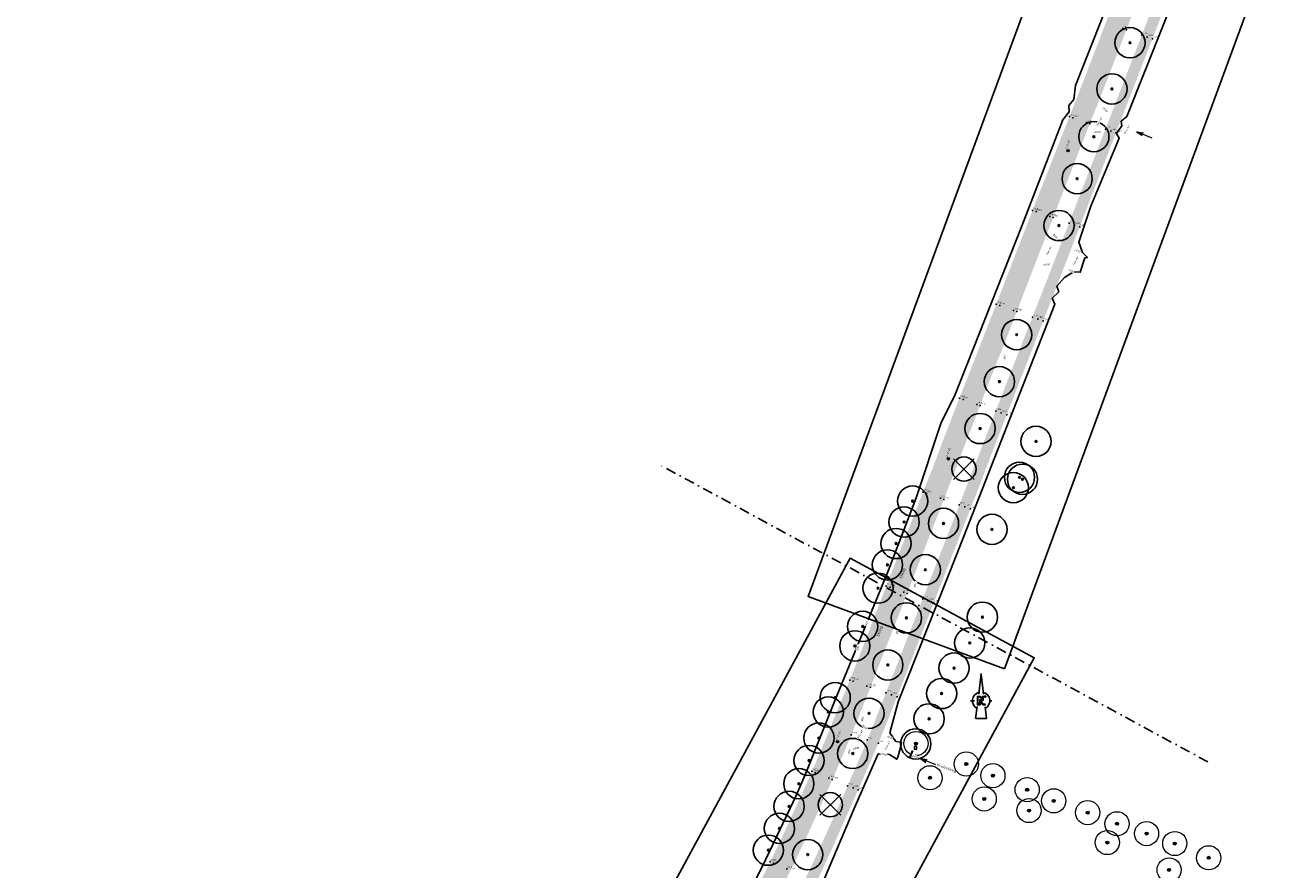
# Model space of a CAD drawing. Header units: metres. Extents: x 157686 to 160831, y 403691 to 406312.
# Tile 22 of 29: x 159733 to 160043, y 405219 to 405429. Entities that reach past the tile are written whole.
import ezdxf
from ezdxf.enums import TextEntityAlignment as Align

# ---------------------------------------------------------------- set-up
doc = ezdxf.new("R2010")
doc.units = ezdxf.units.M
doc.linetypes.add('DASHDOT2', pattern=[12.7, 6.35, -3.175, 0, -3.175])
doc.layers.get('Defpoints').update_dxf_attribs({"color": 171})
for name, color, linetype, lineweight in [('B-WE-GR-BOOM-S', 90, 'Continuous', 25), ('B-WE-GR-BOOM-S (ingemeten)', 90, 'Continuous', 25), ('B-WE-IE-MEUBILAIR_WEGMEUBILAIR_VERKEERSBORD-S', 7, 'Continuous', 25), ('B-WE-MO-ONDERZOEK_BORING-S-200', 30, 'Continuous', 18), ('B-WE-OG-HOOGTEPUNT-S', 7, 'Continuous', 25), ('B-WE-OG-HOOGTEPUNT-T18', 10, 'Continuous', 18), ('B-WE-OG-TOPOGRAFIE-T35', 7, 'Continuous', 35), ('B-WE-OG-TOPOGRAFIE_INRIT-G', 10, 'Continuous', 18), ('B-WE-VH-T25', 7, 'Continuous', 25), ('N-WE-VH-KANTVERHARDING-G', 7, 'Continuous', 30), ('V-WE-GR-BOOM-S (kwaliteit)', 20, 'Continuous', 25), ('X-XX-AL-BLADVERWIJZING_AS-G', 7, 'DASHDOT2', 25), ('X-XX-AL-ORIENTATIE-S', 7, 'Continuous', 25)]:
    doc.layers.add(name, color=color, linetype=linetype, lineweight=lineweight)
doc.layers.add('V-WE-VH-GESLOTENVERHARDING_ASFALT-A-200', color=7, linetype='Continuous', lineweight=18, true_color=0xcdcdcd)
doc.styles.add('NLCS-ISO', font='NLCS-ISO.TTF')
doc.styles.add('NLCS-ISO-M200-T25_CURSIEF', font='NLCS-ISO.TTF', dxfattribs={"oblique": 15, "height": 0.5})
doc.styles.add('NLCS-ISO-M200-T35', font='NLCS-ISO.TTF', dxfattribs={"height": 0.7})

# ---------------------------------------------------------------- blocks, each defined once
blk = doc.blocks.new('SGR-BOOM_GBKN-SO')
at = {"linetype": 'ByBlock', "lineweight": 18}
h = blk.add_hatch(color=0, dxfattribs=at)
h.dxf.hatch_style = 1
edge = h.paths.add_edge_path()
edge.add_arc((0, 0), 0.25, 0, 360)
at = {"color": 0, "linetype": 'ByBlock', "lineweight": 18}
for radius in [2, 0.25]:
    blk.add_circle((0, 0), radius, dxfattribs=at)
at = {"color": 0, "linetype": 'ByBlock', "lineweight": 18, "style": 'NLCS-ISO'}
blk.add_attdef('SOORT', (2.5, 0), '', height=1.5, dxfattribs=at)
blk = doc.blocks.new('SGR-BOOM_01')
at = {"ltscale": 0.1}
h = blk.add_hatch(color=256, dxfattribs=at)
edge = h.paths.add_edge_path()
edge.add_arc((0, 0), 0.15, 0, 360)
for radius in [2.5, 0.045]:
    blk.add_circle((0, 0), radius)
blk.add_circle((0, 0), 0.15, dxfattribs=at)
blk = doc.blocks.new('inrit')
at = {"linetype": 'Continuous'}
for p, q in [((0, 0), (4.06, 0)), ((4.06, 0), (2.53, 0.38)), ((2.53, 0.38), (2.97, 0)), ((4.06, 0), (2.53, -0.38)), ((2.53, -0.38), (2.97, 0))]:
    blk.add_line(p, q, dxfattribs=at)
blk = doc.blocks.new('Noordpijl Advin')
blk.add_hatch(color=256).paths.add_polyline_path([(2.18, 2.74), (0.92, 2.74), (0.92, 0.69), (-0.59, 2.74), (-2.32, 2.74), (-2.32, -2.44), (-0.56, -2.44), (-0.56, -0.24), (1.04, -2.44), (2.54, -2.44), (2.54, -2.17), (1.18, -2.17), (-0.83, 0.59), (-0.83, -2.17), (-2.05, -2.17), (-2.05, 2.47), (-0.72, 2.47), (0.91, 0.24), (1.19, 0.24), (1.19, 2.47), (2.18, 2.47, 5.532946)])
for p, q in [((0.03, 16.93), (-1.54, 4.14)), ((-2.5, -3.65), (-3.41, -11.07))]:
    blk.add_line(p, q)
for points in [[(-0.05, 16.28), (1.46, 4.17)], [(-5.42, 0), (-6.7, 0)], [(-5.42, 0), (-4.14, 0)], [(5.42, 0), (6.7, 0)], [(2.44, -3.69), (3.34, -10.91), (-3.39, -10.91)]]:
    blk.add_lwpolyline(points)
blk.add_lwpolyline([(2.18, 2.74), (0.92, 2.74), (0.92, 0.69), (-0.59, 2.74), (-2.32, 2.74), (-2.32, -2.44), (-0.56, -2.44), (-0.56, -0.24), (1.04, -2.44), (2.54, -2.44), (2.54, -2.17), (1.18, -2.17), (-0.83, 0.59), (-0.83, -2.17), (-2.05, -2.17), (-2.05, 2.47), (-0.72, 2.47), (0.91, 0.24), (1.19, 0.24), (1.19, 2.47), (2.18, 2.47), (2.18, 2.47, 5.532946)], format="xyb", close=True)
for start, end in [(105.04578, 240.95914), (300.17705, 74.04174)]:
    blk.add_arc((0, 0), 5.42, start, end)
for points in [[(-0.05, 16.28), (0.03, 16.93), (1.46, 4.17), (1.63, 4.11)], [(2.42, -3.7), (2.57, -3.59), (3.34, -10.91), (3.52, -11.07)], [(-3.41, -11.07), (-3.39, -10.91), (3.52, -11.07), (3.34, -10.91)]]:
    blk.add_solid(points)
blk = doc.blocks.new('SIE-WEG_VERKEERSBORD-SO')
at = {"color": 0, "linetype": 'ByBlock', "lineweight": 18}
blk.add_lwpolyline([(-1.125, -1.125), (1.125, -1.125), (1.125, 1.125), (-1.125, 1.125)], close=True, dxfattribs=at)
at = {"color": 0, "linetype": 'ByBlock', "lineweight": 18, "style": 'NLCS-ISO'}
blk.add_text('vb', height=1.5, dxfattribs=at).set_placement((0, 0), align=Align.MIDDLE_CENTER)
blk = doc.blocks.new('SOG-HOOGTEPUNT-SO')
for p, q in [((-0.5, 0), (0.5, 0)), ((0, 0.5), (0, -0.5))]:
    blk.add_line(p, q)
blk = doc.blocks.new('V-SGR-BOOM_02')
at = {"lineweight": -3}
for p, q in [((-4.29, 4.29), (4.29, -4.29)), ((4.29, 4.29), (-4.29, -4.29))]:
    blk.add_line(p, q, dxfattribs=at)
for radius in [5, 0.15]:
    blk.add_circle((0, 0), radius)
blk = doc.blocks.new('SMO-BODEM_BORING_VERHARDING-SO')
h = blk.add_hatch(color=256)
edge = h.paths.add_edge_path()
edge.add_arc((0, 0), 1.5, 0, 360)
blk.add_circle((0, 0), 1.5)
at = {"style": 'NLCS-ISO'}
blk.add_attdef('NR', (1.7, 1.5), '', height=2.5, dxfattribs=at)

msp = doc.modelspace()

# ---------------------------------------------------------------- hatches: boundary and pattern name
at = {"layer": 'V-WE-VH-GESLOTENVERHARDING_ASFALT-A-200', "true_color": 0x7d7d7d}
h = msp.add_hatch(color=8, dxfattribs=at)
h.dxf.hatch_style = 1
edge = h.paths.add_edge_path()
edge.add_line((159901.27, 405176.57), (159904.51, 405182.78))
edge.add_line((159904.51, 405182.78), (159907.74, 405188.97))
edge.add_line((159907.74, 405188.97), (159910.98, 405195.18))
edge.add_line((159910.98, 405195.18), (159912.76, 405198.63))
edge.add_line((159912.76, 405198.63), (159914.19, 405201.39))
edge.add_line((159914.19, 405201.39), (159915.73, 405204.39))
edge.add_line((159915.73, 405204.39), (159917.32, 405207.49))
edge.add_line((159917.32, 405207.49), (159918.68, 405210.18))
edge.add_line((159918.68, 405210.18), (159920.47, 405213.76))
edge.add_line((159920.47, 405213.76), (159921.97, 405216.76))
edge.add_line((159921.97, 405216.76), (159923.57, 405220.04))
edge.add_line((159923.57, 405220.04), (159924.98, 405222.94))
edge.add_line((159924.98, 405222.94), (159926.6, 405226.36))
edge.add_line((159926.6, 405226.36), (159928.19, 405229.8))
edge.add_line((159928.19, 405229.8), (159929.52, 405232.73))
edge.add_line((159929.52, 405232.73), (159930.9, 405235.82))
edge.add_line((159930.9, 405235.82), (159932.37, 405239.11))
edge.add_line((159932.37, 405239.11), (159933.77, 405242.3))
edge.add_line((159933.77, 405242.3), (159935.14, 405245.46))
edge.add_line((159935.14, 405245.46), (159936.45, 405248.55))
edge.add_line((159936.45, 405248.55), (159936.81, 405249.39))
edge.add_line((159936.81, 405249.39), (159937.94, 405252.11))
edge.add_line((159937.94, 405252.11), (159938.78, 405254.16))
edge.add_line((159938.78, 405254.16), (159939.59, 405256.16))
edge.add_line((159939.59, 405256.16), (159940.49, 405258.4))
edge.add_line((159940.49, 405258.4), (159943.08, 405264.92))
edge.add_line((159943.08, 405264.92), (159945.61, 405271.4))
edge.add_line((159945.61, 405271.4), (159948.17, 405277.93))
edge.add_line((159948.17, 405277.93), (159950.72, 405284.45))
edge.add_line((159950.72, 405284.45), (159953.25, 405290.93))
edge.add_line((159953.25, 405290.93), (159955.8, 405297.46))
edge.add_line((159955.8, 405297.46), (159958.35, 405303.97))
edge.add_line((159958.35, 405303.97), (159960.89, 405310.49))
edge.add_line((159960.89, 405310.49), (159963.42, 405317.04))
edge.add_line((159963.42, 405317.04), (159966.12, 405324.08))
edge.add_line((159966.12, 405324.08), (159968.52, 405330.28))
edge.add_line((159968.52, 405330.28), (159971.05, 405336.85))
edge.add_line((159971.05, 405336.85), (159973.6, 405343.39))
edge.add_line((159973.6, 405343.39), (159976.16, 405349.82))
edge.add_line((159976.16, 405349.82), (159978.71, 405356.35))
edge.add_line((159978.71, 405356.35), (159981.2, 405362.87))
edge.add_line((159981.2, 405362.87), (159983.74, 405369.43))
edge.add_line((159983.74, 405369.43), (159986.27, 405375.92))
edge.add_line((159986.27, 405375.92), (159988.82, 405382.49))
edge.add_line((159988.82, 405382.49), (159991.34, 405388.97))
edge.add_line((159991.34, 405388.97), (159993.89, 405395.51))
edge.add_line((159993.89, 405395.51), (159996.43, 405402.05))
edge.add_line((159996.43, 405402.05), (159999.04, 405408.54))
edge.add_line((159999.04, 405408.54), (160001.59, 405415.07))
edge.add_line((160001.59, 405415.07), (160004.11, 405421.6))
edge.add_line((160004.11, 405421.6), (160006.62, 405428.13))
edge.add_line((160006.62, 405428.13), (160009.14, 405434.67))
edge.add_line((160009.14, 405434.67), (160009.77, 405436.3))
edge.add_line((160009.77, 405436.3), (160004.65, 405438.01))
edge.add_line((160004.65, 405438.01), (160004.13, 405436.67))
edge.add_line((160004.13, 405436.67), (160001.6, 405430.12))
edge.add_line((160001.6, 405430.12), (159999.1, 405423.59))
edge.add_line((159999.1, 405423.59), (159996.57, 405417.06))
edge.add_line((159996.57, 405417.06), (159994.05, 405410.56))
edge.add_line((159994.05, 405410.56), (159991.48, 405403.99))
edge.add_line((159991.48, 405403.99), (159988.89, 405397.45))
edge.add_line((159988.89, 405397.45), (159986.35, 405390.98))
edge.add_line((159986.35, 405390.98), (159983.77, 405384.44))
edge.add_line((159983.77, 405384.44), (159981.23, 405377.9))
edge.add_line((159981.23, 405377.9), (159978.71, 405371.4))
edge.add_line((159978.71, 405371.4), (159976.17, 405364.82))
edge.add_line((159976.17, 405364.82), (159973.66, 405358.34))
edge.add_line((159973.66, 405358.34), (159971.12, 405351.86))
edge.add_line((159971.12, 405351.86), (159968.56, 405345.33))
edge.add_line((159968.56, 405345.33), (159966.01, 405338.8))
edge.add_line((159966.01, 405338.8), (159963.46, 405332.27))
edge.add_line((159963.46, 405332.27), (159960.99, 405325.9))
edge.add_line((159960.99, 405325.9), (159958.35, 405318.92))
edge.add_line((159958.35, 405318.92), (159955.75, 405312.35))
edge.add_line((159955.75, 405312.35), (159953.2, 405305.87))
edge.add_line((159953.2, 405305.87), (159950.67, 405299.41))
edge.add_line((159950.67, 405299.41), (159948.14, 405292.9))
edge.add_line((159948.14, 405292.9), (159945.61, 405286.41))
edge.add_line((159945.61, 405286.41), (159943.11, 405279.9))
edge.add_line((159943.11, 405279.9), (159940.61, 405273.36))
edge.add_line((159940.61, 405273.36), (159938.08, 405266.95))
edge.add_line((159938.08, 405266.95), (159935.43, 405260.52))
edge.add_line((159935.43, 405260.52), (159934.26, 405257.67))
edge.add_line((159934.26, 405257.67), (159932.75, 405253.97))
edge.add_line((159932.75, 405253.97), (159931.42, 405250.73))
edge.add_line((159931.42, 405250.73), (159930.06, 405247.46))
edge.add_line((159930.06, 405247.46), (159928.89, 405244.71))
edge.add_line((159928.89, 405244.71), (159927.43, 405241.39))
edge.add_line((159927.43, 405241.39), (159925.95, 405238.1))
edge.add_line((159925.95, 405238.1), (159924.61, 405235.13))
edge.add_line((159924.61, 405235.13), (159923.17, 405232.01))
edge.add_line((159923.17, 405232.01), (159921.61, 405228.62))
edge.add_line((159921.61, 405228.62), (159920.06, 405225.33))
edge.add_line((159920.06, 405225.33), (159918.62, 405222.32))
edge.add_line((159918.62, 405222.32), (159916.99, 405219))
edge.add_line((159916.99, 405219), (159915.52, 405216.02))
edge.add_line((159915.52, 405216.02), (159913.74, 405212.52))
edge.add_line((159913.74, 405212.52), (159912.36, 405209.8))
edge.add_line((159912.36, 405209.8), (159910.73, 405206.62))
edge.add_line((159910.73, 405206.62), (159909.37, 405203.95))
edge.add_line((159909.37, 405203.95), (159907.82, 405200.93))
edge.add_line((159907.82, 405200.93), (159906.18, 405197.74))
edge.add_line((159906.18, 405197.74), (159902.96, 405191.5))
edge.add_line((159902.96, 405191.5), (159899.78, 405185.36))
edge.add_line((159899.78, 405185.36), (159896.53, 405179.14))
edge.add_line((159896.53, 405179.14), (159893.29, 405172.92))
edge.add_line((159893.29, 405172.92), (159890.06, 405166.78))
edge.add_line((159890.06, 405166.78), (159886.76, 405160.5))
edge.add_line((159886.76, 405160.5), (159883.5, 405154.33))
edge.add_line((159883.5, 405154.33), (159881.72, 405150.97))
edge.add_line((159881.72, 405150.97), (159880.22, 405148.13))
edge.add_line((159880.22, 405148.13), (159878.5, 405144.9))
edge.add_line((159878.5, 405144.9), (159876.95, 405141.97))
edge.add_line((159876.95, 405141.97), (159873.64, 405135.81))
edge.add_line((159873.64, 405135.81), (159870.28, 405129.57))
edge.add_line((159870.28, 405129.57), (159866.97, 405123.44))
edge.add_line((159866.97, 405123.44), (159863.64, 405117.25))
edge.add_line((159863.64, 405117.25), (159860.33, 405111.1))
edge.add_line((159860.33, 405111.1), (159857, 405104.91))
edge.add_line((159857, 405104.91), (159853.69, 405098.74))
edge.add_line((159853.69, 405098.74), (159850.42, 405092.64))
edge.add_line((159850.42, 405092.64), (159847.1, 405086.44))
edge.add_line((159847.1, 405086.44), (159843.81, 405080.26))
edge.add_line((159843.81, 405080.26), (159840.55, 405074.12))
edge.add_line((159840.55, 405074.12), (159837.24, 405067.91))
edge.add_line((159837.24, 405067.91), (159833.95, 405061.75))
edge.add_line((159833.95, 405061.75), (159830.72, 405055.68))
edge.add_line((159830.72, 405055.68), (159829.04, 405052.51))
edge.add_line((159829.04, 405052.51), (159827.43, 405049.48))
edge.add_line((159827.43, 405049.48), (159824.11, 405043.25))
edge.add_line((159824.11, 405043.25), (159820.83, 405037.09))
edge.add_line((159820.83, 405037.09), (159819.52, 405034.64))
edge.add_line((159819.52, 405034.64), (159819.13, 405033.91))
edge.add_line((159819.13, 405033.91), (159818.28, 405032.33))
edge.add_line((159818.28, 405032.33), (159817.53, 405030.92))
edge.add_line((159817.53, 405030.92), (159816.98, 405029.85))
edge.add_line((159816.98, 405029.85), (159816.1, 405028.9))
edge.add_line((159816.1, 405028.9), (159815.13, 405028.38))
edge.add_line((159815.13, 405028.38), (159813.63, 405027.8))
edge.add_line((159813.63, 405027.8), (159812.38, 405027.61))
edge.add_line((159812.38, 405027.61), (159811.53, 405027.62))
edge.add_line((159811.53, 405027.62), (159810.54, 405027.69))
edge.add_line((159810.54, 405027.69), (159809.41, 405027.82))
edge.add_line((159809.41, 405027.82), (159807.59, 405028.77))
edge.add_line((159807.59, 405028.77), (159804.56, 405030.53))
edge.add_line((159804.56, 405030.53), (159801.74, 405026.69))
edge.add_line((159801.74, 405026.69), (159805.1, 405024.25))
edge.add_arc((159795.22, 405011.65), 16.01, 35.2017, 51.8893, ccw=False)
edge.add_line((159808.3, 405020.88), (159808.72, 405019.88))
edge.add_line((159808.72, 405019.88), (159808.99, 405018.91))
edge.add_line((159808.99, 405018.91), (159809.24, 405017.49))
edge.add_line((159809.24, 405017.49), (159809.27, 405016.1))
edge.add_line((159809.27, 405016.1), (159809.05, 405015.23))
edge.add_line((159809.05, 405015.23), (159808.63, 405014.36))
edge.add_line((159808.63, 405014.36), (159807.59, 405012.36))
edge.add_line((159807.59, 405012.36), (159806.05, 405009.5))
edge.add_line((159806.05, 405009.5), (159804.26, 405006.22))
edge.add_line((159804.26, 405006.22), (159800.85, 405000.11))
edge.add_line((159800.85, 405000.11), (159799.21, 404997.3))
edge.add_line((159799.21, 404997.3), (159797.24, 404994.1))
edge.add_line((159797.24, 404994.1), (159795.54, 404991.4))
edge.add_line((159795.54, 404991.4), (159793.49, 404988.18))
edge.add_line((159793.49, 404988.18), (159792.33, 404986.47))
edge.add_line((159792.33, 404986.47), (159790.88, 404984.44))
edge.add_line((159790.88, 404984.44), (159789.43, 404982.53))
edge.add_line((159789.43, 404982.53), (159786.42, 404979.03))
edge.add_line((159786.42, 404979.03), (159784.41, 404976.75))
edge.add_line((159784.41, 404976.75), (159782.77, 404974.97))
edge.add_line((159782.77, 404974.97), (159781.31, 404973.41))
edge.add_line((159781.31, 404973.41), (159780.03, 404972.08))
edge.add_line((159780.03, 404972.08), (159778.66, 404970.75))
edge.add_line((159778.66, 404970.75), (159777.48, 404969.61))
edge.add_line((159777.48, 404969.61), (159777.41, 404969.54))
edge.add_line((159777.41, 404969.54), (159776, 404968.22))
edge.add_line((159776, 404968.22), (159775.58, 404967.82))
edge.add_line((159775.58, 404967.82), (159774.96, 404967.24))
edge.add_line((159774.96, 404967.24), (159774.4, 404966.71))
edge.add_line((159774.4, 404966.71), (159772.59, 404965.04))
edge.add_line((159772.59, 404965.04), (159770.61, 404963.23))
edge.add_line((159770.61, 404963.23), (159766.72, 404959.73))
edge.add_line((159766.72, 404959.73), (159762.84, 404956.28))
edge.add_line((159762.84, 404956.28), (159760.33, 404954.09))
edge.add_line((159760.33, 404954.09), (159756.33, 404950.57))
edge.add_line((159756.33, 404950.57), (159754.14, 404948.65))
edge.add_line((159754.14, 404948.65), (159751.74, 404946.55))
edge.add_line((159751.74, 404946.55), (159747.19, 404942.53))
edge.add_line((159747.19, 404942.53), (159743.47, 404939.21))
edge.add_line((159743.47, 404939.21), (159741.02, 404937.01))
edge.add_line((159741.02, 404937.01), (159738.31, 404934.53))
edge.add_line((159738.31, 404934.53), (159735.66, 404932.05))
edge.add_line((159735.66, 404932.05), (159733.86, 404930.34))
edge.add_line((159733.86, 404930.34), (159733.17, 404929.68))
edge.add_line((159733.17, 404929.68), (159736.75, 404925.55))
edge.add_line((159736.75, 404925.55), (159737.51, 404926.28))
edge.add_line((159737.51, 404926.28), (159739.38, 404928.08))
edge.add_line((159739.38, 404928.08), (159741.94, 404930.45))
edge.add_line((159741.94, 404930.45), (159745.01, 404933.21))
edge.add_line((159745.01, 404933.21), (159747.39, 404935.33))
edge.add_line((159747.39, 404935.33), (159748.72, 404936.51))
edge.add_line((159748.72, 404936.51), (159751.01, 404938.53))
edge.add_line((159751.01, 404938.53), (159755.6, 404942.51))
edge.add_line((159755.6, 404942.51), (159760.21, 404946.5))
edge.add_line((159760.21, 404946.5), (159764.37, 404950.1))
edge.add_line((159764.37, 404950.1), (159766.98, 404952.42))
edge.add_line((159766.98, 404952.42), (159770.59, 404955.66))
edge.add_line((159770.59, 404955.66), (159774.54, 404959.2))
edge.add_line((159774.54, 404959.2), (159776.42, 404960.88))
edge.add_line((159776.42, 404960.88), (159778.33, 404962.58))
edge.add_line((159778.33, 404962.58), (159778.58, 404962.82))
edge.add_line((159778.58, 404962.82), (159779.4, 404963.54))
edge.add_line((159779.4, 404963.54), (159780.93, 404964.92))
edge.add_line((159780.93, 404964.92), (159781.43, 404965.37))
edge.add_line((159781.43, 404965.37), (159782.3, 404966.16))
edge.add_line((159782.3, 404966.16), (159783.25, 404966.66))
edge.add_line((159783.25, 404966.66), (159784.27, 404966.98))
edge.add_line((159784.27, 404966.98), (159785.97, 404967.16))
edge.add_line((159785.97, 404967.16), (159787.85, 404967.06))
edge.add_line((159787.85, 404967.06), (159789.13, 404966.75))
edge.add_line((159789.13, 404966.75), (159790.26, 404965.97))
edge.add_line((159790.26, 404965.97), (159791.42, 404965.02))
edge.add_line((159791.42, 404965.02), (159792.79, 404963.81))
edge.add_line((159792.79, 404963.81), (159795.75, 404966.84))
edge.add_line((159795.75, 404966.84), (159795.46, 404967.31))
edge.add_line((159795.46, 404967.31), (159795.01, 404968.04))
edge.add_line((159795.01, 404968.04), (159794.33, 404969.33))
edge.add_line((159794.33, 404969.33), (159793.59, 404970.82))
edge.add_line((159793.59, 404970.82), (159793.42, 404971.69))
edge.add_line((159793.42, 404971.69), (159793.31, 404973.12))
edge.add_line((159793.31, 404973.12), (159793.33, 404974.41))
edge.add_line((159793.33, 404974.41), (159793.42, 404975.19))
edge.add_line((159793.42, 404975.19), (159793.51, 404975.94))
edge.add_line((159793.51, 404975.94), (159793.75, 404977.35))
edge.add_line((159793.75, 404977.35), (159793.99, 404978.23))
edge.add_line((159793.99, 404978.23), (159794.86, 404979.6))
edge.add_line((159794.86, 404979.6), (159796.49, 404981.93))
edge.add_line((159796.49, 404981.93), (159797.62, 404983.62))
edge.add_line((159797.62, 404983.62), (159798.73, 404985.35))
edge.add_line((159798.73, 404985.35), (159799.85, 404987.13))
edge.add_line((159799.85, 404987.13), (159801.09, 404989.18))
edge.add_line((159801.09, 404989.18), (159802.38, 404991.33))
edge.add_line((159802.38, 404991.33), (159803.11, 404992.6))
edge.add_line((159803.11, 404992.6), (159803.93, 404994.05))
edge.add_line((159803.93, 404994.05), (159805.79, 404997.44))
edge.add_line((159805.79, 404997.44), (159809.15, 405003.6))
edge.add_line((159809.15, 405003.6), (159812.48, 405009.73))
edge.add_line((159812.48, 405009.73), (159815.82, 405015.89))
edge.add_line((159815.82, 405015.89), (159816.74, 405017.59))
edge.add_line((159816.74, 405017.59), (159817.54, 405019.08))
edge.add_line((159817.54, 405019.08), (159818.51, 405020.93))
edge.add_line((159818.51, 405020.93), (159819.11, 405022.07))
edge.add_line((159819.11, 405022.07), (159822.39, 405028.29))
edge.add_line((159822.39, 405028.29), (159822.77, 405029.01))
edge.add_line((159822.77, 405029.01), (159823.39, 405030.2))
edge.add_line((159823.39, 405030.2), (159824, 405031.38))
edge.add_line((159824, 405031.38), (159824.75, 405032.82))
edge.add_line((159824.75, 405032.82), (159825.62, 405034.5))
edge.add_line((159825.62, 405034.5), (159828.89, 405040.68))
edge.add_line((159828.89, 405040.68), (159832.17, 405046.85))
edge.add_line((159832.17, 405046.85), (159833.82, 405049.94))
edge.add_line((159833.82, 405049.94), (159835.47, 405053.05))
edge.add_line((159835.47, 405053.05), (159838.74, 405059.2))
edge.add_line((159838.74, 405059.2), (159842.04, 405065.38))
edge.add_line((159842.04, 405065.38), (159845.33, 405071.54))
edge.add_line((159845.33, 405071.54), (159848.65, 405077.72))
edge.add_line((159848.65, 405077.72), (159851.98, 405083.92))
edge.add_line((159851.98, 405083.92), (159855.27, 405090.02))
edge.add_line((159855.27, 405090.02), (159858.59, 405096.2))
edge.add_line((159858.59, 405096.2), (159861.88, 405102.36))
edge.add_line((159861.88, 405102.36), (159865.2, 405108.57))
edge.add_line((159865.2, 405108.57), (159868.47, 405114.72))
edge.add_line((159868.47, 405114.72), (159871.78, 405120.9))
edge.add_line((159871.78, 405120.9), (159875.08, 405127.06))
edge.add_line((159875.08, 405127.06), (159878.38, 405133.26))
edge.add_line((159878.38, 405133.26), (159881.66, 405139.42))
edge.add_line((159881.66, 405139.42), (159883.34, 405142.6))
edge.add_line((159883.34, 405142.6), (159884.93, 405145.6))
edge.add_line((159884.93, 405145.6), (159886.63, 405148.82))
edge.add_line((159886.63, 405148.82), (159888.21, 405151.8))
edge.add_line((159888.21, 405151.8), (159891.5, 405158.01))
edge.add_line((159891.5, 405158.01), (159894.77, 405164.17))
edge.add_line((159894.77, 405164.17), (159898.03, 405170.35))
edge.add_line((159898.03, 405170.35), (159901.27, 405176.57))
at = {"layer": 'V-WE-VH-GESLOTENVERHARDING_ASFALT-A-200'}
h = msp.add_hatch(color=256, dxfattribs=at)
h.dxf.hatch_style = 1
h.paths.add_polyline_path([(159907.54, 405173.24), (159910.9, 405179.36), (159914.29, 405185.66), (159917.48, 405191.72), (159919.46, 405195.53), (159920.76, 405198.03), (159922.49, 405201.47), (159923.99, 405204.46), (159925.17, 405206.88), (159927.05, 405210.76), (159928.45, 405213.76), (159930, 405217.09), (159931.37, 405220.06), (159932.93, 405223.45), (159934.45, 405226.85), (159935.78, 405229.85), (159937.22, 405233.05), (159938.64, 405236.23), (159940.14, 405239.65), (159941.53, 405242.82), (159942.99, 405246.2), (159944.25, 405249.12), (159945.6, 405252.33), (159946.97, 405255.7), (159949.55, 405262.25), (159952.14, 405268.87), (159954.67, 405275.38), (159957.22, 405281.88), (159959.78, 405288.46), (159962.32, 405294.98), (159964.88, 405301.54), (159967.44, 405308.06), (159969.98, 405314.51), (159972.5, 405321.2), (159975.03, 405327.7), (159977.58, 405334.25), (159980.11, 405340.76), (159982.65, 405347.28), (159985.19, 405353.85), (159987.73, 405360.37), (159990.25, 405366.87), (159990.99, 405368.79), (159992.49, 405372.68), (159992.77, 405373.4), (159995.3, 405379.95), (159997.82, 405386.5), (160000.35, 405393.04), (160002.87, 405399.56), (160005.38, 405406.07), (160007.9, 405412.55), (160009.3, 405416.16), (160010.45, 405419.13), (160012.98, 405425.65), (160015.5, 405432.14), (160016.27, 405434.14), (160013.63, 405435.02), (160012.91, 405433.16), (160010.38, 405426.65), (160007.86, 405420.14), (160005.32, 405413.6), (160002.81, 405407.08), (160000.28, 405400.54), (159997.76, 405394.02), (159995.22, 405387.5), (159992.69, 405380.96), (159990.17, 405374.46), (159987.64, 405367.9), (159985.1, 405361.39), (159982.53, 405354.89), (159979.97, 405348.36), (159977.43, 405341.84), (159974.89, 405335.31), (159972.37, 405328.8), (159969.84, 405322.25), (159967.22, 405315.58), (159964.7, 405309.04), (159962.15, 405302.51), (159959.62, 405296.01), (159957.06, 405289.45), (159954.52, 405282.92), (159951.98, 405276.43), (159949.42, 405269.9), (159946.85, 405263.34), (159944.31, 405256.88), (159942.99, 405253.57), (159942.6, 405252.6), (159941.83, 405250.7), (159941.59, 405250.11), (159941.47, 405249.83), (159940.36, 405247.2), (159938.96, 405243.91), (159937.58, 405240.77), (159936.1, 405237.4), (159934.68, 405234.22), (159933.25, 405231.02), (159931.88, 405227.99), (159930.36, 405224.63), (159928.78, 405221.2), (159927.43, 405218.32), (159925.78, 405214.85), (159924.42, 405211.98), (159922.58, 405208.21), (159921.38, 405205.73), (159919.74, 405202.45), (159918.14, 405199.3), (159916.83, 405196.75), (159914.93, 405193.13), (159911.67, 405186.93), (159908.39, 405180.71), (159905.1, 405174.52), (159901.82, 405168.35), (159898.51, 405162.16), (159895.2, 405156), (159891.89, 405149.83), (159890.28, 405146.83), (159888.57, 405143.66), (159887.04, 405140.82), (159885.27, 405137.52), (159881.94, 405131.35), (159878.65, 405125.21), (159875.33, 405119.01), (159872.05, 405112.87), (159868.75, 405106.67), (159865.45, 405100.47), (159862.18, 405094.3), (159858.88, 405088.09), (159855.58, 405081.89), (159852.3, 405075.77), (159848.99, 405069.61), (159845.67, 405063.42), (159842.38, 405057.23), (159839.11, 405051.07), (159837.48, 405048), (159835.81, 405044.86), (159832.55, 405038.67), (159829.25, 405032.46), (159825.97, 405026.32), (159822.66, 405020.17), (159822.31, 405019.51), (159820.87, 405016.83), (159819.79, 405014.83), (159819.35, 405014.01), (159816.04, 405007.85), (159812.72, 405001.64), (159809.41, 404995.48), (159806.13, 404989.31), (159804.29, 404985.83), (159802.85, 404983.13), (159801.81, 404981.11), (159800.96, 404979.35), (159800.58, 404978.51), (159800.29, 404977.72), (159799.96, 404976.65), (159799.74, 404975.5), (159799.62, 404974.67), (159799.36, 404973.05), (159799.07, 404971.86), (159798.63, 404970.84), (159798.37, 404970.4), (159797.91, 404969.69), (159797.2, 404968.66), (159796.6, 404967.86), (159795.76, 404966.83), (159795.75, 404966.84), (159792.68, 404963.7), (159792.45, 404963.5), (159792.21, 404963.29), (159791.81, 404962.93), (159791.06, 404962.34), (159790.09, 404961.62), (159789.56, 404961.28), (159788.85, 404960.88), (159788.04, 404960.48), (159787.03, 404960.03), (159786.01, 404959.61), (159784.92, 404959.21), (159783.6, 404958.75), (159782.62, 404958.4), (159781.68, 404958.06), (159780.75, 404957.7), (159780.04, 404957.39), (159779.03, 404956.91), (159778.04, 404956.37), (159777.26, 404955.88), (159776.38, 404955.25), (159775.42, 404954.45), (159774.45, 404953.64), (159773.3, 404952.65), (159769.72, 404949.51), (159767.02, 404947.11), (159763.03, 404943.59), (159761.3, 404942.06), (159758.39, 404939.5), (159753.56, 404935.24), (159750.3, 404932.36), (159747.76, 404930.11), (159744.85, 404927.53), (159741.78, 404924.78), (159740.08, 404923.25), (159739.34, 404922.56), (159741.2, 404920.4), (159742.34, 404921.44), (159744.04, 404922.97), (159747.12, 404925.72), (159750.03, 404928.3), (159752.57, 404930.55), (159755.8, 404933.43), (159760.61, 404937.69), (159763.48, 404940.25), (159765.2, 404941.78), (159769.16, 404945.3), (159771.88, 404947.7), (159775.45, 404950.84), (159776.6, 404951.84), (159777.57, 404952.65), (159778.53, 404953.44), (159779.41, 404954.07), (159780.19, 404954.55), (159781.18, 404955.04), (159782.19, 404955.48), (159782.9, 404955.77), (159783.83, 404956.12), (159784.77, 404956.46), (159785.75, 404956.8), (159787.07, 404957.27), (159788.21, 404957.7), (159789.3, 404958.16), (159790.3, 404958.64), (159791.04, 404959.01), (159791.76, 404959.44), (159792.1, 404959.65), (159792.58, 404959.94), (159793.31, 404960.39), (159794.07, 404960.86), (159794.61, 404961.19), (159798.09, 404965.22), (159798.69, 404965.94), (159799.39, 404966.78), (159800.1, 404967.66), (159800.81, 404968.57), (159800.99, 404968.92), (159801.24, 404969.61), (159801.64, 404971.13), (159802.06, 404972.74), (159802.67, 404975.13), (159802.94, 404976.13), (159803.28, 404977.23), (159803.87, 404978.82), (159804.47, 404980.22), (159805.28, 404981.88), (159808.56, 404988.03), (159811.88, 404994.13), (159815.2, 405000.34), (159818.48, 405006.55), (159819.31, 405008.12), (159819.96, 405009.34), (159821.77, 405012.73), (159825.08, 405018.88), (159828.39, 405025.09), (159831.64, 405031.2), (159834.95, 405037.38), (159838.27, 405043.59), (159839.91, 405046.66), (159841.58, 405049.76), (159844.89, 405055.92), (159848.21, 405062.14), (159851.47, 405068.27), (159854.78, 405074.45), (159858.07, 405080.64), (159861.5, 405087.03), (159864.66, 405092.98), (159867.86, 405099.15), (159871.19, 405105.38), (159874.53, 405111.57), (159877.85, 405117.72), (159881.18, 405123.92), (159884.44, 405129.99), (159887.77, 405136.22), (159889.55, 405139.56), (159891.08, 405142.42), (159892.84, 405145.7), (159894.35, 405148.53), (159897.67, 405154.68), (159900.98, 405160.82), (159904.27, 405167.06)])

# ---------------------------------------------------------------- linework, layer by layer
at = {"layer": 'Defpoints'}
for points in [[(160005.46, 405443.31), (159993.72, 405413.52), (159993.31, 405410.06), (159992.03, 405408.61), (159992.12, 405407.02), (159990.53, 405404.99), (159980.48, 405378.89), (159963.7, 405336.48), (159960.39, 405329.98), (159954.17, 405311.28), (159947.29, 405293.32), (159933.95, 405260.74), (159926.81, 405243), (159924.51, 405237.61), (159916.05, 405219.93), (159910.99, 405209.98)], [(159931.46, 405216.92), (159938.8, 405234.25), (159944.79, 405247.82), (159947.56, 405247.61), (159949.42, 405246.45), (159949.63, 405247), (159950.43, 405249.99), (159950.51, 405250.67), (159949.13, 405250.88), (159947.64, 405253), (159949.68, 405260.7), (159964.26, 405297.33), (159979.07, 405335.07), (159988.56, 405359.29), (159987.93, 405360.78), (159989.54, 405362.37), (159989.1, 405363.79), (159990.99, 405365.9), (159993.17, 405367.36), (159994.88, 405367.21), (159996, 405370.77), (159996.59, 405370.87), (159996.51, 405371.06), (159995.45, 405372.1), (159994.49, 405374.71), (159997.47, 405383.63), (160004.56, 405400.49), (160003.83, 405401.66), (160005.21, 405403.53), (160005, 405404.67), (160006.4, 405405.83), (160020.25, 405440.6)]]:
    msp.add_lwpolyline(points, dxfattribs=at)
at = {"layer": 'N-WE-VH-KANTVERHARDING-G'}
msp.add_lwpolyline([(159953.25, 405248.62), (159952.5, 405246.71)], dxfattribs=at)
at = {"layer": 'X-XX-AL-BLADVERWIJZING_AS-G', "ltscale": 0.4, "extrusion": (0.00031445, -0.00204, 0.999998), "elevation": -776.45}
msp.add_lwpolyline([(160026.54, 405245.05), (159890.48, 405318.77)], dxfattribs=at)

# ---------------------------------------------------------------- block references
at = {"layer": 'B-WE-GR-BOOM-S', "xscale": 1.5, "yscale": 1.5, "zscale": 1.5}
for p in [(159954.13, 405250.35), (159966.62, 405245.27), (159973.21, 405242.39), (159957.61, 405241.86), (159971.06, 405236.61), (159981.71, 405238.91), (159988.3, 405236.14), (159982.18, 405233.74), (159996.72, 405233.22), (160004, 405230.45), (160011.32, 405228.02), (160001.58, 405225.8), (160018.32, 405225.55), (160026.74, 405222.02), (160016.92, 405219.01)]:
    msp.add_blockref('SGR-BOOM_GBKN-SO', p, dxfattribs=at)
at = {"layer": 'B-WE-GR-BOOM-S (ingemeten)', "xscale": 1.5, "yscale": 1.5, "zscale": 1.5}
for p in [(160007.21, 405424.14, 7.88), (160002.73, 405412.69, 7.93), (159998.25, 405400.84, 7.98), (159994.11, 405390.43, 7.91), (159989.59, 405378.81, 7.8), (159979.1, 405351.74, 7.84), (159974.83, 405340.1, 7.62), (159970.04, 405328.47, 7.91), (159983.91, 405325.28, 7), (159979.81, 405316.37, 7.06), (159980.55, 405315.89, 7.01), (159978.29, 405313.81, 7.17), (159953.3, 405310.47, 7.89), (159951.19, 405305.29, 7.76), (159960.97, 405304.93, 7.88), (159972.98, 405303.46, 6.93), (159949.19, 405299.95, 7.81), (159947.05, 405294.65, 7.82), (159956.46, 405293.46, 7.77), (159944.72, 405288.88, 7.81), (159940.92, 405279.39, 7.91), (159951.76, 405281.52, 7.95), (159970.61, 405281.69, 9.04), (159938.97, 405274.56, 7.92), (159967.47, 405275.3, 10.8), (159947.15, 405269.84, 7.93), (159963.58, 405269.06, 7.81), (159934.1, 405261.74, 7.96), (159960.49, 405262.75, 7.5), (159932.39, 405258.17, 7.8), (159942.5, 405257.84, 8), (159957.39, 405256.48, 7.3), (159930.06, 405251.73, 7.79), (159938.46, 405247.89, 7.88), (159954.08, 405250.26, 7.91), (159927.62, 405246.15, 7.7), (159925.08, 405240.38, 7.66), (159922.67, 405234.77, 7.71), (159920.27, 405229.31, 7.74), (159917.53, 405223.9, 7.78), (159927.29, 405222.81, 8.02)]:
    msp.add_blockref('SGR-BOOM_01', p, dxfattribs=at)
at = {"layer": 'B-WE-IE-MEUBILAIR_WEGMEUBILAIR_VERKEERSBORD-S', "xscale": 0.3, "yscale": 0.3, "zscale": 0.3}
msp.add_blockref('SIE-WEG_VERKEERSBORD-SO', (159954.05, 405249.29), dxfattribs=at)
at = {"layer": 'B-WE-MO-ONDERZOEK_BORING-S-200', "xscale": 0.2000000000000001, "yscale": 0.2000000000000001, "zscale": 0.2000000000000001}
for p, rotation, values in [((159991.82, 405397.38), 72.091750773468, {'NR': '2-2-26'}), ((159962.18, 405320.96), 72.091750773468, {'NR': '2-2-25'}), ((159934.68, 405250.8), 63.85656594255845, {'NR': '2-2-24'})]:
    msp.add_blockref('SMO-BODEM_BORING_VERHARDING-SO', p, dxfattribs=dict(at, rotation=rotation)).add_auto_attribs(values)
at = {"layer": 'B-WE-OG-HOOGTEPUNT-S', "xscale": 0.2, "yscale": 0.2, "zscale": 0.2}
for p in [(160005.45, 405427.68, 7.86), (160006.33, 405427.37, 7.8), (160010.14, 405426.02, 7.54), (160011.49, 405425.55, 7.51), (160012.77, 405425.1, 7.48), (159992.2, 405405.84, 7.86), (159993.02, 405405.55, 7.88), (159996.41, 405404.36, 7.82), (160002.45, 405402.24, 7.5), (160003.73, 405401.79, 7.47), (159983.05, 405382.57, 7.83), (159983.95, 405382.25, 7.86), (159987.36, 405381.06, 7.83), (159988.15, 405380.78, 7.76), (159992.09, 405379.4, 7.53), (159993.41, 405378.93, 7.5), (159994.73, 405378.47, 7.47), (159974.02, 405359.27, 7.8), (159974.9, 405358.96, 7.83), (159978.3, 405357.76, 7.82), (159979.14, 405357.47, 7.76), (159983.01, 405356.1, 7.53), (159984.36, 405355.63, 7.51), (159985.7, 405355.15, 7.47), (159964.91, 405335.97, 7.8), (159965.83, 405335.65, 7.83), (159969.25, 405334.45, 7.81), (159970.02, 405334.18, 7.76), (159973.92, 405332.81, 7.52), (159975.28, 405332.34, 7.5), (159976.65, 405331.86, 7.47), (159955.87, 405312.67, 7.77), (159956.77, 405312.36, 7.81), (159960.18, 405311.16, 7.82), (159961.03, 405310.86, 7.77), (159964.88, 405309.51, 7.52), (159966.21, 405309.04, 7.5), (159967.63, 405308.54, 7.46), (159946.78, 405289.41, 7.78), (159947.7, 405289.09, 7.82), (159951.09, 405287.89, 7.8), (159955.8, 405286.22, 7.51), (159957.13, 405285.75, 7.49), (159958.53, 405285.25, 7.46), (159937.73, 405266.1, 7.78), (159938.54, 405265.82, 7.8), (159941.95, 405264.61, 7.78), (159942.83, 405264.3, 7.73), (159946.69, 405262.93, 7.5), (159948.03, 405262.46, 7.5), (159949.44, 405261.96, 7.48), (159928.34, 405243.47, 7.7), (159929.13, 405243.14, 7.76), (159932.51, 405241.78, 7.86), (159933.38, 405241.42, 7.86), (159937.19, 405239.88, 7.51), (159938.54, 405239.34, 7.49), (159939.78, 405238.83, 7.47), (159918, 405221.06, 7.67), (159918.81, 405220.7, 7.73), (159922.14, 405219.24, 7.81)]:
    msp.add_blockref('SOG-HOOGTEPUNT-SO', p, dxfattribs=at)
at = {"layer": 'B-WE-OG-TOPOGRAFIE_INRIT-G', "rotation": 157.037213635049}
for p in [(160012.67, 405400.46), (159959.03, 405245.05)]:
    msp.add_blockref('inrit', p, dxfattribs=at)
at = {"layer": 'V-WE-GR-BOOM-S (kwaliteit)', "xscale": 0.6, "yscale": 0.6, "zscale": 0.6, "rotation": 90}
for p in [(159966.02, 405318.41), (159932.9, 405235.17, 8.11)]:
    msp.add_blockref('V-SGR-BOOM_02', p, dxfattribs=at)
at = {"layer": 'X-XX-AL-ORIENTATIE-S', "xscale": 0.4, "yscale": 0.4, "zscale": 0.4}
msp.add_blockref('Noordpijl Advin', (159970.3, 405260.96), dxfattribs=at)

# ---------------------------------------------------------------- texts
at = {"layer": 'B-WE-OG-HOOGTEPUNT-T18', "style": 'NLCS-ISO'}
for s, p in [('7.857', (160005.55, 405427.95, 7.86)), ('7.797', (160006.43, 405427.64, 7.8)), ('7.540', (160010.24, 405426.29, 7.54)), ('7.508', (160011.59, 405425.82, 7.51)), ('7.478', (160012.87, 405425.37, 7.48)), ('7.863', (159992.3, 405406.11, 7.86)), ('7.882', (159993.12, 405405.82, 7.88)), ('7.502', (160002.55, 405402.51, 7.5)), ('7.829', (159983.15, 405382.84, 7.83)), ('7.862', (159984.05, 405382.52, 7.86)), ('7.830', (159987.46, 405381.33, 7.83)), ('7.763', (159988.25, 405381.05, 7.76)), ('7.532', (159992.19, 405379.67, 7.53)), ('7.502', (159993.51, 405379.21, 7.5)), ('7.467', (159994.83, 405378.74, 7.47)), ('7.797', (159974.12, 405359.54, 7.8)), ('7.833', (159975, 405359.23, 7.83)), ('7.817', (159978.4, 405358.03, 7.82)), ('7.757', (159979.24, 405357.74, 7.76)), ('7.530', (159983.11, 405356.37, 7.53)), ('7.507', (159984.46, 405355.9, 7.51)), ('7.474', (159985.81, 405355.43, 7.47)), ('7.797', (159965.01, 405336.24, 7.8)), ('7.826', (159965.93, 405335.92, 7.83)), ('7.810', (159969.35, 405334.72, 7.81)), ('7.759', (159970.12, 405334.45, 7.76)), ('7.518', (159974.03, 405333.08, 7.52)), ('7.496', (159975.38, 405332.61, 7.5)), ('7.465', (159976.75, 405332.13, 7.47)), ('7.773', (159955.98, 405312.94, 7.77)), ('7.815', (159956.87, 405312.63, 7.81)), ('7.816', (159960.28, 405311.43, 7.82)), ('7.770', (159961.13, 405311.13, 7.77)), ('7.517', (159964.98, 405309.78, 7.52)), ('7.498', (159966.31, 405309.31, 7.5)), ('7.461', (159967.73, 405308.81, 7.46)), ('7.777', (159946.88, 405289.68, 7.78)), ('7.816', (159947.81, 405289.36, 7.82)), ('7.513', (159955.91, 405286.49, 7.51)), ('7.489', (159957.23, 405286.02, 7.49)), ('7.456', (159958.63, 405285.52, 7.46)), ('7.775', (159937.84, 405266.38, 7.78)), ('7.800', (159938.64, 405266.09, 7.8)), ('7.781', (159942.06, 405264.88, 7.78)), ('7.735', (159942.93, 405264.57, 7.73)), ('7.505', (159946.8, 405263.21, 7.5)), ('7.504', (159948.13, 405262.73, 7.5)), ('7.484', (159949.54, 405262.23, 7.48)), ('7.698', (159928.44, 405243.74, 7.7)), ('7.756', (159929.24, 405243.42, 7.76)), ('7.859', (159932.62, 405242.05, 7.86)), ('7.864', (159933.49, 405241.69, 7.86)), ('7.507', (159937.29, 405240.15, 7.51)), ('7.490', (159938.64, 405239.61, 7.49)), ('7.470', (159939.89, 405239.1, 7.47)), ('7.667', (159918.1, 405221.33, 7.67)), ('7.731', (159918.92, 405220.97, 7.73)), ('7.811', (159922.24, 405219.51, 7.81)), ('7.806', (159923.1, 405219.13, 7.81))]:
    msp.add_text(s, height=0.36, rotation=359.8908, dxfattribs=at).set_placement(p)
at = {"layer": 'B-WE-OG-TOPOGRAFIE-T35', "style": 'NLCS-ISO-M200-T35'}
for s, rotation, p in [('Steeg', 71.4112, (159950.87, 405292.51)), ('Steeg', 71.4112, (159945.19, 405278.15)), ('Kruissteeg', 340.1311, (159961.67, 405244.23))]:
    msp.add_text(s, height=0.7, rotation=rotation, dxfattribs=at).set_placement(p, align=Align.MIDDLE)

# ---------------------------------------------------------------- next in the draw order: texts
at = {"layer": 'B-WE-VH-T25', "char_height": 0.5, "width": 1.4559, "attachment_point": 1, "style": 'NLCS-ISO-M200-T25_CURSIEF', "bg_fill": 3, "box_fill_scale": 1.2, "bg_fill_color": 256, "bg_fill_transparency": 0}
for s, insert, rotation in [('bss-kf', (159998.79, 405403.78), 59.5569), ('bss-kf', (160005.57, 405401.72), 59.5569), ('ob10', (159989.03, 405375.27), 130.0465), ('bss-kf', (159986.25, 405371.68), 59.5569), ('ob10', (159985.69, 405369.42), 1.8868), ('bss-kf', (159992.87, 405369.14), 59.5569), ('gbt', (159975.62, 405345.79), 68.6435), ('gbt', (159953.4, 405289.23), 68.6435), ('gbt', (159941.31, 405279.77), 59.5569), ('gbt', (159948.91, 405277.6), 68.6435), ('gbt', (159939.19, 405273.57), 68.6435), ('gbt', (159940.31, 405256.08), 59.5569), ('bss-kf', (159939.42, 405251.78), 59.5569), ('gbt', (159937.03, 405248.02), 59.5569), ('bss-kf', (159946.22, 405249.02), 59.5569), ('beton', (159953.28, 405247.64), 341.2487)]:
    msp.add_mtext(s, dxfattribs=dict(at, insert=insert, rotation=rotation))

# ---------------------------------------------------------------- next in the draw order: block references
at = {"layer": 'B-WE-OG-HOOGTEPUNT-S', "xscale": 0.2, "yscale": 0.2, "zscale": 0.2}
for p in [(159997.24, 405404.07, 7.75), (159951.94, 405287.58, 7.75), (159938.09, 405252.48, 7.75), (159942.06, 405251.26, 7.52), (159944.81, 405250.46, 7.46)]:
    msp.add_blockref('SOG-HOOGTEPUNT-SO', p, dxfattribs=at)

# ---------------------------------------------------------------- next in the draw order: texts
at = {"layer": 'B-WE-OG-HOOGTEPUNT-T18', "style": 'NLCS-ISO'}
for s, p in [('7.817', (159996.51, 405404.63, 7.82)), ('7.748', (159997.34, 405404.34, 7.75)), ('7.470', (160003.83, 405402.06, 7.47)), ('7.800', (159951.19, 405288.16, 7.8)), ('7.751', (159952.04, 405287.86, 7.75)), ('7.521', (159942.16, 405251.53, 7.52))]:
    msp.add_text(s, height=0.36, rotation=359.8908, dxfattribs=at).set_placement(p)
at = {"layer": 'B-WE-VH-T25', "char_height": 0.5, "width": 1.4559, "attachment_point": 1, "style": 'NLCS-ISO-M200-T25_CURSIEF', "bg_fill": 3, "box_fill_scale": 1.2, "bg_fill_color": 256, "bg_fill_transparency": 0}
for insert, rotation in [((160001.37, 405406.74), 130.0465), ((159998.35, 405402.22), 1.8868), ((159993.61, 405373.11), 335.3332), ((159992.06, 405368.15), 335.3332), ((159941.74, 405253.7), 134.8574), ((159947.09, 405252.43), 335.7472), ((159938.49, 405249.4), 4.796), ((159945.61, 405248.27), 335.7472)]:
    msp.add_mtext('ob10', dxfattribs=dict(at, insert=insert, rotation=rotation))

# ---------------------------------------------------------------- next in the draw order: linework, layer by layer
at = {"layer": 'Defpoints'}
for points in [[(159976.09, 405268.9), (160043.17, 405450.91), (159994.46, 405468.86), (159927.38, 405286.85)], [(159891.07, 405101.08), (159983.47, 405271.63), (159937.83, 405296.36), (159845.42, 405125.81)]]:
    msp.add_lwpolyline(points, close=True, dxfattribs=at)

# ---------------------------------------------------------------- next in the draw order: block references
at = {"layer": 'B-WE-OG-HOOGTEPUNT-S', "xscale": 0.2, "yscale": 0.2, "zscale": 0.2}
msp.add_blockref('SOG-HOOGTEPUNT-SO', (160001.12, 405402.71, 7.53), dxfattribs=at)

# ---------------------------------------------------------------- next in the draw order: texts
at = {"layer": 'B-WE-OG-HOOGTEPUNT-T18', "style": 'NLCS-ISO'}
for s, p in [('7.529', (160001.22, 405402.98, 7.53)), ('7.753', (159938.2, 405252.76, 7.75)), ('7.461', (159944.92, 405250.73, 7.46))]:
    msp.add_text(s, height=0.36, rotation=359.8908, dxfattribs=at).set_placement(p)

doc.saveas('drawing.dxf')
